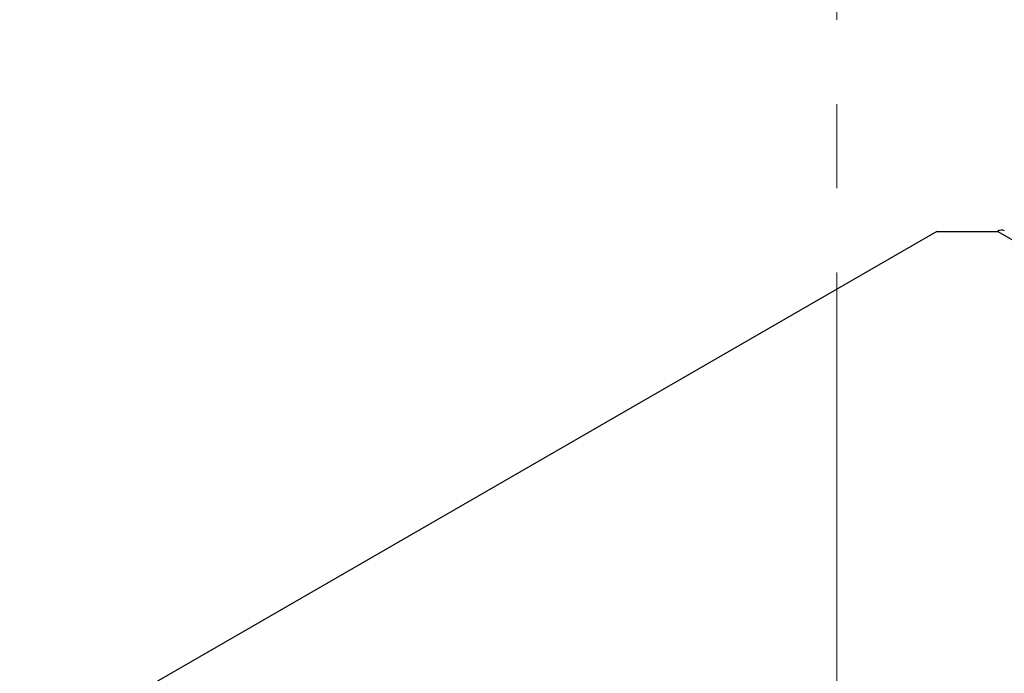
# Model space of a CAD drawing. Header units: millimetres. Extents: x 0 to 420, y 0 to 297.
# Tile 58 of 78: x 146 to 161, y 188 to 197. Entities that reach past the tile are written whole.
import ezdxf

# ---------------------------------------------------------------- set-up
doc = ezdxf.new("R2010")
doc.units = ezdxf.units.MM
doc.linetypes.add('PHANTOM', pattern=[12.7, 6.35, -1.27, 1.27, -1.27, 1.27, -1.27])

msp = doc.modelspace()

# ---------------------------------------------------------------- linework, layer by layer
at = {"color": 7, "linetype": 'PHANTOM', "lineweight": 18}
msp.add_line((158.456, 206.337), (158.456, 157.534), dxfattribs=at)
at = {"color": 7, "linetype": 'Continuous', "lineweight": 25}
for q in [(146.129, 186.268), (160.884, 194.255)]:
    msp.add_line((159.964, 194.255), q, dxfattribs=at)
at = {"color": 8, "linetype": 'Continuous', "lineweight": 25}
msp.add_line((160.884, 194.255), (169.888, 189.057), dxfattribs=at)
at = {"color": 7, "linetype": 'Continuous', "lineweight": 25}
msp.add_arc((160.945, 194.169), 0.106, 65.6929, 125.6176, dxfattribs=at)

doc.saveas('drawing.dxf')
